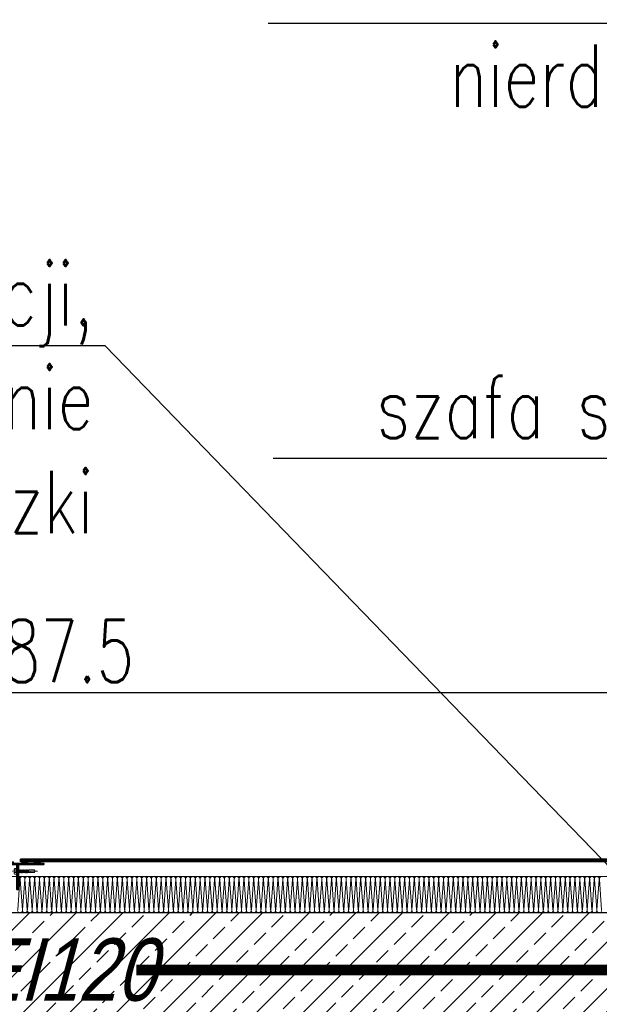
# Model space of a CAD drawing. Header units: millimetres. Extents: x -1256 to 4744, y -2264 to 706.
# Tile 16 of 62: x -243 to -131, y 182 to 372. Entities that reach past the tile are written whole.
import ezdxf
from ezdxf import colors
from ezdxf.entities.mleader import LeaderData, LeaderLine
from ezdxf.math import Vec2, Vec3

# ---------------------------------------------------------------- set-up
doc = ezdxf.new("R2010")
doc.units = ezdxf.units.MM
doc.header["$LTSCALE"] = 0.2
doc.linetypes.add('10b018', pattern=[3.33, 2.16, -0.54, 0.09, -0.54])
doc.linetypes.add('DASHEDX2', pattern=[1.5, 1, -0.5])
for name, color, linetype, lineweight in [('_MB_ocieplenie_0.09', 252, 'Continuous', 9), ('A-KOMENTWYM - DETAL', 30, 'Continuous', 5), ('ST_AE_GLAS_szraf', 252, 'Continuous', 0), ('ST_AE_GLAS_widok', 142, 'Continuous', 9), ('ST_AE_SYST_cienka', 27, 'Continuous', 15), ('ST_AE_SYST_szraf', 252, 'Continuous', 0), ('ST_SF_FRAM', 7, 'Continuous', 0), ('ST_SF_FRAM_gruba', 132, 'Continuous', 40), ('ST_SJ_JOIN', 7, 'Continuous', 0), ('ST_SJ_JOIN_cienka', 57, 'Continuous', 15), ('ST_SJ_JOIN_szraf', 252, 'Continuous', 5)]:
    doc.layers.add(name, color=color, linetype=linetype, lineweight=lineweight)
doc.layers.add('_p.poż.', color=7, linetype='Continuous', true_color=0xf20000)
doc.layers.add('A-opis', color=7, linetype='Continuous')
doc.layers.add('A-ściany', color=140, linetype='Continuous')
doc.layers.add('ST_SJ_JOIN_osie', color=1, linetype='10b018', lineweight=0, plot=False)
doc.styles.add('Arch-Dim', font='romans.shx', dxfattribs={"width": 0.75})
doc.styles.add('Arial-2', font='arial.ttf', dxfattribs={"width": 0.8, "oblique": 15})
doc.styles.add('TXT', font='romans.shx', dxfattribs={"width": 0.7})
doc.dimstyles.new('1-50', dxfattribs={"dimtxt": 12, "dimasz": 8, "dimexe": 3, "dimexo": 0, "dimgap": 2, "dimtad": 1, "dimrnd": 0.5, "dimzin": 12, "dimdsep": 46, "dimtxsty": 'TXT', "dimblk": 'OBLIQUE', "dimcen": 0.125, "dimdle": 2, "dimclrd": 256, "dimclre": 256, "dimclrt": 7, "dimazin": 0, "dimtfac": 1, "dimtix": 1, "dimtmove": 1, "dimatfit": 2, "dimfxl": 3, "dimfxlon": 1, "dimtvp": 10, "dimtolj": 1, "dimtzin": 0, "dimarcsym": 0})

# ---------------------------------------------------------------- blocks, each defined once
blk = doc.blocks.new('_Oblique')
at = {"color": 0, "linetype": 'ByBlock', "lineweight": -2}
blk.add_line((-0.5, -0.5), (0.5, 0.5), dxfattribs=at)
blk = doc.blocks.new('*D6')
at = {"layer": 'A-KOMENTWYM - DETAL', "lineweight": -2}
for p, q in [((-430.9, 239.38), (-430.9, 245.38)), ((-43.5, 239.38), (-43.5, 245.38)), ((-432.9, 242.38), (-41.5, 242.38))]:
    blk.add_line(p, q, dxfattribs=at)
at = {"layer": 'Defpoints', "color": 0}
for p in [(-43.5, 242.38), (-43.5, 210.36), (-430.9, 210.3)]:
    blk.add_point(p, dxfattribs=at)
at = {"layer": 'A-KOMENTWYM - DETAL', "lineweight": -2, "xscale": 8, "yscale": 8, "zscale": 8, "rotation": 180}
blk.add_blockref('_Oblique', (-430.9, 242.38), dxfattribs=at)
at = {"layer": 'A-KOMENTWYM - DETAL', "lineweight": -2, "xscale": 8, "yscale": 8, "zscale": 8}
blk.add_blockref('_Oblique', (-43.5, 242.38), dxfattribs=at)
at = {"layer": 'A-KOMENTWYM - DETAL', "color": 7, "insert": (-237.2, 250.38), "char_height": 12, "attachment_point": 5, "style": 'TXT'}
blk.add_mtext('\\A1;387.5', dxfattribs=at)
blk = doc.blocks.new('_Dot')
at = {"color": 0, "linetype": 'ByBlock', "lineweight": -2}
blk.add_line((-0.5, 0), (-1, 0), dxfattribs=at)
at = {"color": 0, "linetype": 'ByBlock', "const_width": 0.5}
blk.add_lwpolyline([(-0.25, 0, 1), (0.25, 0, 1)], format="xyb", close=True, dxfattribs=at)
blk = doc.blocks.new('*U371')
at = {"layer": '_MB_ocieplenie_0.09', "flags": 128}
for points in [[(-9027.3, 31, 0.505403), (-9046.4, 5.1), (-9028.1, -242, -1.345402), (-9066.4, -242), (-9048.2, 5.1, 0.505403), (-9067.3, 31)], [(-8987.3, 31, 0.505403), (-9006.4, 5.1), (-8988.1, -242, -1.345402), (-9026.4, -242), (-9008.2, 5.1, 0.505403), (-9027.3, 31)], [(-8947.3, 31, 0.505403), (-8966.4, 5.1), (-8948.1, -242, -1.345402), (-8986.4, -242), (-8968.2, 5.1, 0.505403), (-8987.3, 31)], [(-8907.3, 31, 0.505403), (-8926.4, 5.1), (-8908.1, -242, -1.345402), (-8946.4, -242), (-8928.2, 5.1, 0.505403), (-8947.3, 31)], [(-8867.3, 31, 0.505403), (-8886.4, 5.1), (-8868.1, -242, -1.345402), (-8906.4, -242), (-8888.2, 5.1, 0.505403), (-8907.3, 31)], [(-8827.3, 31, 0.505403), (-8846.4, 5.1), (-8828.1, -242, -1.345402), (-8866.4, -242), (-8848.2, 5.1, 0.505403), (-8867.3, 31)], [(-8787.3, 31, 0.505403), (-8806.4, 5.1), (-8788.1, -242, -1.345402), (-8826.4, -242), (-8808.2, 5.1, 0.505403), (-8827.3, 31)], [(-8747.3, 31, 0.505403), (-8766.4, 5.1), (-8748.1, -242, -1.345402), (-8786.4, -242), (-8768.2, 5.1, 0.505403), (-8787.3, 31)], [(-8707.3, 31, 0.505403), (-8726.4, 5.1), (-8708.1, -242, -1.345402), (-8746.4, -242), (-8728.2, 5.1, 0.505403), (-8747.3, 31)], [(-8667.3, 31, 0.505403), (-8686.4, 5.1), (-8668.1, -242, -1.345402), (-8706.4, -242), (-8688.2, 5.1, 0.505403), (-8707.3, 31)], [(-8627.3, 31, 0.505403), (-8646.4, 5.1), (-8628.1, -242, -1.345402), (-8666.4, -242), (-8648.2, 5.1, 0.505403), (-8667.3, 31)], [(-8587.3, 31, 0.505403), (-8606.4, 5.1), (-8588.1, -242, -1.345402), (-8626.4, -242), (-8608.2, 5.1, 0.505403), (-8627.3, 31)], [(-8547.3, 31, 0.505403), (-8566.4, 5.1), (-8548.1, -242, -1.345402), (-8586.4, -242), (-8568.2, 5.1, 0.505403), (-8587.3, 31)], [(-8507.3, 31, 0.505403), (-8526.4, 5.1), (-8508.1, -242, -1.345402), (-8546.4, -242), (-8528.2, 5.1, 0.505403), (-8547.3, 31)], [(-8467.3, 31, 0.505403), (-8486.4, 5.1), (-8468.1, -242, -1.345402), (-8506.4, -242), (-8488.2, 5.1, 0.505403), (-8507.3, 31)], [(-8427.3, 31, 0.505403), (-8446.4, 5.1), (-8428.1, -242, -1.345402), (-8466.4, -242), (-8448.2, 5.1, 0.505403), (-8467.3, 31)], [(-8387.3, 31, 0.505403), (-8406.4, 5.1), (-8388.1, -242, -1.345402), (-8426.4, -242), (-8408.2, 5.1, 0.505403), (-8427.3, 31)], [(-8347.3, 31, 0.505403), (-8366.4, 5.1), (-8348.1, -242, -1.345402), (-8386.4, -242), (-8368.2, 5.1, 0.505403), (-8387.3, 31)], [(-8307.3, 31, 0.505403), (-8326.4, 5.1), (-8308.1, -242, -1.345402), (-8346.4, -242), (-8328.2, 5.1, 0.505403), (-8347.3, 31)], [(-8267.3, 31, 0.505403), (-8286.4, 5.1), (-8268.1, -242, -1.345402), (-8306.4, -242), (-8288.2, 5.1, 0.505403), (-8307.3, 31)], [(-8227.3, 31, 0.505403), (-8246.4, 5.1), (-8228.1, -242, -1.345402), (-8266.4, -242), (-8248.2, 5.1, 0.505403), (-8267.3, 31)], [(-8187.3, 31, 0.505403), (-8206.4, 5.1), (-8188.1, -242, -1.345402), (-8226.4, -242), (-8208.2, 5.1, 0.505403), (-8227.3, 31)], [(-8147.3, 31, 0.505403), (-8166.4, 5.1), (-8148.1, -242, -1.345402), (-8186.4, -242), (-8168.2, 5.1, 0.505403), (-8187.3, 31)], [(-8107.3, 31, 0.505403), (-8126.4, 5.1), (-8108.1, -242, -1.345402), (-8146.4, -242), (-8128.2, 5.1, 0.505403), (-8147.3, 31)], [(-8067.3, 31, 0.505403), (-8086.4, 5.1), (-8068.1, -242, -1.345402), (-8106.4, -242), (-8088.2, 5.1, 0.505403), (-8107.3, 31)], [(-8027.3, 31, 0.505403), (-8046.4, 5.1), (-8028.1, -242, -1.345402), (-8066.4, -242), (-8048.2, 5.1, 0.505403), (-8067.3, 31)], [(-7987.3, 31, 0.505403), (-8006.4, 5.1), (-7988.1, -242, -1.345402), (-8026.4, -242), (-8008.2, 5.1, 0.505403), (-8027.3, 31)], [(-7947.3, 31, 0.505403), (-7966.4, 5.1), (-7948.1, -242, -1.345402), (-7986.4, -242), (-7968.2, 5.1, 0.505403), (-7987.3, 31)], [(-7907.3, 31, 0.505403), (-7926.4, 5.1), (-7908.1, -242, -1.345402), (-7946.4, -242), (-7928.2, 5.1, 0.505403), (-7947.3, 31)], [(-7867.3, 31, 0.505403), (-7886.4, 5.1), (-7868.1, -242, -1.345402), (-7906.4, -242), (-7888.2, 5.1, 0.505403), (-7907.3, 31)], [(-7827.3, 31, 0.505403), (-7846.4, 5.1), (-7828.1, -242, -1.345402), (-7866.4, -242), (-7848.2, 5.1, 0.505403), (-7867.3, 31)], [(-7787.3, 31, 0.505403), (-7806.4, 5.1), (-7788.1, -242, -1.345402), (-7826.4, -242), (-7808.2, 5.1, 0.505403), (-7827.3, 31)], [(-7747.3, 31, 0.505403), (-7766.4, 5.1), (-7748.1, -242, -1.345402), (-7786.4, -242), (-7768.2, 5.1, 0.505403), (-7787.3, 31)], [(-7707.3, 31, 0.505403), (-7726.4, 5.1), (-7708.1, -242, -1.345402), (-7746.4, -242), (-7728.2, 5.1, 0.505403), (-7747.3, 31)], [(-7667.3, 31, 0.505403), (-7686.4, 5.1), (-7668.1, -242, -1.345402), (-7706.4, -242), (-7688.2, 5.1, 0.505403), (-7707.3, 31)], [(-7627.3, 31, 0.505403), (-7646.4, 5.1), (-7628.1, -242, -1.345402), (-7666.4, -242), (-7648.2, 5.1, 0.505403), (-7667.3, 31)], [(-7587.3, 31, 0.505403), (-7606.4, 5.1), (-7588.1, -242, -1.345402), (-7626.4, -242), (-7608.2, 5.1, 0.505403), (-7627.3, 31)], [(-7547.3, 31, 0.505403), (-7566.4, 5.1), (-7548.1, -242, -1.345402), (-7586.4, -242), (-7568.2, 5.1, 0.505403), (-7587.3, 31)], [(-7507.3, 31, 0.505403), (-7526.4, 5.1), (-7508.1, -242, -1.345402), (-7546.4, -242), (-7528.2, 5.1, 0.505403), (-7547.3, 31)], [(-7467.3, 31, 0.505403), (-7486.4, 5.1), (-7468.1, -242, -1.345402), (-7506.4, -242), (-7488.2, 5.1, 0.505403), (-7507.3, 31)], [(-7427.3, 31, 0.505403), (-7446.4, 5.1), (-7428.1, -242, -1.345402), (-7466.4, -242), (-7448.2, 5.1, 0.505403), (-7467.3, 31)], [(-7387.3, 31, 0.505403), (-7406.4, 5.1), (-7388.1, -242, -1.345402), (-7426.4, -242), (-7408.2, 5.1, 0.505403), (-7427.3, 31)], [(-7347.3, 31, 0.505403), (-7366.4, 5.1), (-7348.1, -242, -1.345402), (-7386.4, -242), (-7368.2, 5.1, 0.505403), (-7387.3, 31)], [(-7307.3, 31, 0.505403), (-7326.4, 5.1), (-7308.1, -242, -1.345402), (-7346.4, -242), (-7328.2, 5.1, 0.505403), (-7347.3, 31)], [(-7267.3, 31, 0.505403), (-7286.4, 5.1), (-7268.1, -242, -1.345402), (-7306.4, -242), (-7288.2, 5.1, 0.505403), (-7307.3, 31)], [(-7227.3, 31, 0.505403), (-7246.4, 5.1), (-7228.1, -242, -1.345402), (-7266.4, -242), (-7248.2, 5.1, 0.505403), (-7267.3, 31)], [(-7187.3, 31, 0.505403), (-7206.4, 5.1), (-7188.1, -242, -1.345402), (-7226.4, -242), (-7208.2, 5.1, 0.505403), (-7227.3, 31)], [(-7147.3, 31, 0.505403), (-7166.4, 5.1), (-7148.1, -242, -1.345402), (-7186.4, -242), (-7168.2, 5.1, 0.505403), (-7187.3, 31)], [(-7107.3, 31, 0.505403), (-7126.4, 5.1), (-7108.1, -242, -1.345402), (-7146.4, -242), (-7128.2, 5.1, 0.505403), (-7147.3, 31)], [(-7067.3, 31, 0.505403), (-7086.4, 5.1), (-7068.1, -242, -1.345402), (-7106.4, -242), (-7088.2, 5.1, 0.505403), (-7107.3, 31)], [(-7027.3, 31, 0.505403), (-7046.4, 5.1), (-7028.1, -242, -1.345402), (-7066.4, -242), (-7048.2, 5.1, 0.505403), (-7067.3, 31)], [(-6987.3, 31, 0.505403), (-7006.4, 5.1), (-6988.1, -242, -1.345402), (-7026.4, -242), (-7008.2, 5.1, 0.505403), (-7027.3, 31)], [(-6947.3, 31, 0.505403), (-6966.4, 5.1), (-6948.1, -242, -1.345402), (-6986.4, -242), (-6968.2, 5.1, 0.505403), (-6987.3, 31)], [(-6907.3, 31, 0.505403), (-6926.4, 5.1), (-6908.1, -242, -1.345402), (-6946.4, -242), (-6928.2, 5.1, 0.505403), (-6947.3, 31)], [(-6867.3, 31, 0.505403), (-6886.4, 5.1), (-6868.1, -242, -1.345402), (-6906.4, -242), (-6888.2, 5.1, 0.505403), (-6907.3, 31)], [(-6827.3, 31, 0.505403), (-6846.4, 5.1), (-6828.1, -242, -1.345402), (-6866.4, -242), (-6848.2, 5.1, 0.505403), (-6867.3, 31)], [(-6787.3, 31, 0.505403), (-6806.4, 5.1), (-6788.1, -242, -1.345402), (-6826.4, -242), (-6808.2, 5.1, 0.505403), (-6827.3, 31)], [(-6747.3, 31, 0.505403), (-6766.4, 5.1), (-6748.1, -242, -1.345402), (-6786.4, -242), (-6768.2, 5.1, 0.505403), (-6787.3, 31)], [(-6707.3, 31, 0.505403), (-6726.4, 5.1), (-6708.1, -242, -1.345402), (-6746.4, -242), (-6728.2, 5.1, 0.505403), (-6747.3, 31)], [(-6667.3, 31, 0.505403), (-6686.4, 5.1), (-6668.1, -242, -1.345402), (-6706.4, -242), (-6688.2, 5.1, 0.505403), (-6707.3, 31)], [(-6627.3, 31, 0.505403), (-6646.4, 5.1), (-6628.1, -242, -1.345402), (-6666.4, -242), (-6648.2, 5.1, 0.505403), (-6667.3, 31)], [(-6587.3, 31, 0.505403), (-6606.4, 5.1), (-6588.1, -242, -1.345402), (-6626.4, -242), (-6608.2, 5.1, 0.505403), (-6627.3, 31)], [(-6547.3, 31, 0.505403), (-6566.4, 5.1), (-6548.1, -242, -1.345402), (-6586.4, -242), (-6568.2, 5.1, 0.505403), (-6587.3, 31)], [(-6507.3, 31, 0.505403), (-6526.4, 5.1), (-6508.1, -242, -1.345402), (-6546.4, -242), (-6528.2, 5.1, 0.505403), (-6547.3, 31)], [(-6467.3, 31, 0.505403), (-6486.4, 5.1), (-6468.1, -242, -1.345402), (-6506.4, -242), (-6488.2, 5.1, 0.505403), (-6507.3, 31)], [(-6427.3, 31, 0.505403), (-6446.4, 5.1), (-6428.1, -242, -1.345402), (-6466.4, -242), (-6448.2, 5.1, 0.505403), (-6467.3, 31)], [(-6387.3, 31, 0.505403), (-6406.4, 5.1), (-6388.1, -242, -1.345402), (-6426.4, -242), (-6408.2, 5.1, 0.505403), (-6427.3, 31)], [(-6347.3, 31, 0.505403), (-6366.4, 5.1), (-6348.1, -242, -1.345402), (-6386.4, -242), (-6368.2, 5.1, 0.505403), (-6387.3, 31)], [(-6307.3, 31, 0.505403), (-6326.4, 5.1), (-6308.1, -242, -1.345402), (-6346.4, -242), (-6328.2, 5.1, 0.505403), (-6347.3, 31)], [(-6267.3, 31, 0.505403), (-6286.4, 5.1), (-6268.1, -242, -1.345402), (-6306.4, -242), (-6288.2, 5.1, 0.505403), (-6307.3, 31)], [(-6227.3, 31, 0.505403), (-6246.4, 5.1), (-6228.1, -242, -1.345402), (-6266.4, -242), (-6248.2, 5.1, 0.505403), (-6267.3, 31)], [(-6187.3, 31, 0.505403), (-6206.4, 5.1), (-6188.1, -242, -1.345402), (-6226.4, -242), (-6208.2, 5.1, 0.505403), (-6227.3, 31)], [(-6147.3, 31, 0.505403), (-6166.4, 5.1), (-6148.1, -242, -1.345402), (-6186.4, -242), (-6168.2, 5.1, 0.505403), (-6187.3, 31)], [(-6107.3, 31, 0.505403), (-6126.4, 5.1), (-6108.1, -242, -1.345402), (-6146.4, -242), (-6128.2, 5.1, 0.505403), (-6147.3, 31)], [(-6067.3, 31, 0.505403), (-6086.4, 5.1), (-6068.1, -242, -1.345402), (-6106.4, -242), (-6088.2, 5.1, 0.505403), (-6107.3, 31)], [(-6027.3, 31, 0.505403), (-6046.4, 5.1), (-6028.1, -242, -1.345402), (-6066.4, -242), (-6048.2, 5.1, 0.505403), (-6067.3, 31)], [(-5987.3, 31, 0.505403), (-6006.4, 5.1), (-5988.1, -242, -1.345402), (-6026.4, -242), (-6008.2, 5.1, 0.505403), (-6027.3, 31)], [(-5947.3, 31, 0.505403), (-5966.4, 5.1), (-5948.1, -242, -1.345402), (-5986.4, -242), (-5968.2, 5.1, 0.505403), (-5987.3, 31)], [(-5907.3, 31, 0.505403), (-5926.4, 5.1), (-5908.1, -242, -1.345402), (-5946.4, -242), (-5928.2, 5.1, 0.505403), (-5947.3, 31)], [(-5867.3, 31, 0.505403), (-5886.4, 5.1), (-5868.1, -242, -1.345402), (-5906.4, -242), (-5888.2, 5.1, 0.505403), (-5907.3, 31)], [(-5827.3, 31, 0.505403), (-5846.4, 5.1), (-5828.1, -242, -1.345402), (-5866.4, -242), (-5848.2, 5.1, 0.505403), (-5867.3, 31)], [(-5787.3, 31, 0.505403), (-5806.4, 5.1), (-5788.1, -242, -1.345402), (-5826.4, -242), (-5808.2, 5.1, 0.505403), (-5827.3, 31)], [(-5747.3, 31, 0.505403), (-5766.4, 5.1), (-5748.1, -242, -1.345402), (-5786.4, -242), (-5768.2, 5.1, 0.505403), (-5787.3, 31)], [(-5707.3, 31, 0.505403), (-5726.4, 5.1), (-5708.1, -242, -1.345402), (-5746.4, -242), (-5728.2, 5.1, 0.505403), (-5747.3, 31)], [(-5667.3, 31, 0.505403), (-5686.4, 5.1), (-5668.1, -242, -1.345402), (-5706.4, -242), (-5688.2, 5.1, 0.505403), (-5707.3, 31)], [(-5627.3, 31, 0.505403), (-5646.4, 5.1), (-5628.1, -242, -1.345402), (-5666.4, -242), (-5648.2, 5.1, 0.505403), (-5667.3, 31)], [(-5587.3, 31, 0.505403), (-5606.4, 5.1), (-5588.1, -242, -1.345402), (-5626.4, -242), (-5608.2, 5.1, 0.505403), (-5627.3, 31)], [(-5547.3, 31, 0.505403), (-5566.4, 5.1), (-5548.1, -242, -1.345402), (-5586.4, -242), (-5568.2, 5.1, 0.505403), (-5587.3, 31)], [(-5507.3, 31, 0.505403), (-5526.4, 5.1), (-5508.1, -242, -1.345402), (-5546.4, -242), (-5528.2, 5.1, 0.505403), (-5547.3, 31)], [(-5467.3, 31, 0.505403), (-5486.4, 5.1), (-5468.1, -242, -1.345402), (-5506.4, -242), (-5488.2, 5.1, 0.505403), (-5507.3, 31)], [(-5427.3, 31, 0.505403), (-5446.4, 5.1), (-5428.1, -242, -1.345402), (-5466.4, -242), (-5448.2, 5.1, 0.505403), (-5467.3, 31)], [(-5387.3, 31, 0.505403), (-5406.4, 5.1), (-5388.1, -242, -1.345402), (-5426.4, -242), (-5408.2, 5.1, 0.505403), (-5427.3, 31)], [(-5347.3, 31, 0.505403), (-5366.4, 5.1), (-5348.1, -242, -1.345402), (-5386.4, -242), (-5368.2, 5.1, 0.505403), (-5387.3, 31)], [(-5307.3, 31, 0.505403), (-5326.4, 5.1), (-5308.1, -242, -1.345402), (-5346.4, -242), (-5328.2, 5.1, 0.505403), (-5347.3, 31)], [(-5267.3, 31, 0.505403), (-5286.4, 5.1), (-5268.1, -242, -1.345402), (-5306.4, -242), (-5288.2, 5.1, 0.505403), (-5307.3, 31)], [(-5227.3, 31, 0.505403), (-5246.4, 5.1), (-5228.1, -242, -1.345402), (-5266.4, -242), (-5248.2, 5.1, 0.505403), (-5267.3, 31)], [(-5187.3, 31, 0.505403), (-5206.4, 5.1), (-5188.1, -242, -1.345402), (-5226.4, -242), (-5208.2, 5.1, 0.505403), (-5227.3, 31)], [(-5147.3, 31, 0.505403), (-5166.4, 5.1), (-5148.1, -242, -1.345402), (-5186.4, -242), (-5168.2, 5.1, 0.505403), (-5187.3, 31)], [(-5107.3, 31, 0.505403), (-5126.4, 5.1), (-5108.1, -242, -1.345402), (-5146.4, -242), (-5128.2, 5.1, 0.505403), (-5147.3, 31)], [(-5067.3, 31, 0.505403), (-5086.4, 5.1), (-5068.1, -242, -1.345402), (-5106.4, -242), (-5088.2, 5.1, 0.505403), (-5107.3, 31)], [(-5027.3, 31, 0.505403), (-5046.4, 5.1), (-5028.1, -242, -1.345402), (-5066.4, -242), (-5048.2, 5.1, 0.505403), (-5067.3, 31)], [(-4987.3, 31, 0.505403), (-5006.4, 5.1), (-4988.1, -242, -1.345402), (-5026.4, -242), (-5008.2, 5.1, 0.505403), (-5027.3, 31)], [(-4947.3, 31, 0.505403), (-4966.4, 5.1), (-4948.1, -242, -1.345402), (-4986.4, -242), (-4968.2, 5.1, 0.505403), (-4987.3, 31)], [(-4907.3, 31, 0.505403), (-4926.4, 5.1), (-4908.1, -242, -1.345402), (-4946.4, -242), (-4928.2, 5.1, 0.505403), (-4947.3, 31)], [(-4867.3, 31, 0.505403), (-4886.4, 5.1), (-4868.1, -242, -1.345402), (-4906.4, -242), (-4888.2, 5.1, 0.505403), (-4907.3, 31)], [(-4827.3, 31, 0.505403), (-4846.4, 5.1), (-4828.1, -242, -1.345402), (-4866.4, -242), (-4848.2, 5.1, 0.505403), (-4867.3, 31)], [(-4787.3, 31, 0.505403), (-4806.4, 5.1), (-4788.1, -242, -1.345402), (-4826.4, -242), (-4808.2, 5.1, 0.505403), (-4827.3, 31)], [(-4747.3, 31, 0.505403), (-4766.4, 5.1), (-4748.1, -242, -1.345402), (-4786.4, -242), (-4768.2, 5.1, 0.505403), (-4787.3, 31)], [(-4707.3, 31, 0.505403), (-4726.4, 5.1), (-4708.1, -242, -1.345402), (-4746.4, -242), (-4728.2, 5.1, 0.505403), (-4747.3, 31)], [(-4667.3, 31, 0.505403), (-4686.4, 5.1), (-4668.1, -242, -1.345402), (-4706.4, -242), (-4688.2, 5.1, 0.505403), (-4707.3, 31)], [(-4627.3, 31, 0.505403), (-4646.4, 5.1), (-4628.1, -242, -1.345402), (-4666.4, -242), (-4648.2, 5.1, 0.505403), (-4667.3, 31)], [(-4587.3, 31, 0.505403), (-4606.4, 5.1), (-4588.1, -242, -1.345402), (-4626.4, -242), (-4608.2, 5.1, 0.505403), (-4627.3, 31)], [(-4547.3, 31, 0.505403), (-4566.4, 5.1), (-4548.1, -242, -1.345402), (-4586.4, -242), (-4568.2, 5.1, 0.505403), (-4587.3, 31)], [(-4507.3, 31, 0.505403), (-4526.4, 5.1), (-4508.1, -242, -1.345402), (-4546.4, -242), (-4528.2, 5.1, 0.505403), (-4547.3, 31)], [(-4467.3, 31, 0.505403), (-4486.4, 5.1), (-4468.1, -242, -1.345402), (-4506.4, -242), (-4488.2, 5.1, 0.505403), (-4507.3, 31)], [(-4427.3, 31, 0.505403), (-4446.4, 5.1), (-4428.1, -242, -1.345402), (-4466.4, -242), (-4448.2, 5.1, 0.505403), (-4467.3, 31)], [(-4387.3, 31, 0.505403), (-4406.4, 5.1), (-4388.1, -242, -1.345402), (-4426.4, -242), (-4408.2, 5.1, 0.505403), (-4427.3, 31)], [(-4347.3, 31, 0.505403), (-4366.4, 5.1), (-4348.1, -242, -1.345402), (-4386.4, -242), (-4368.2, 5.1, 0.505403), (-4387.3, 31)], [(-4307.3, 31, 0.505403), (-4326.4, 5.1), (-4308.1, -242, -1.345402), (-4346.4, -242), (-4328.2, 5.1, 0.505403), (-4347.3, 31)], [(-4267.3, 31, 0.505403), (-4286.4, 5.1), (-4268.1, -242, -1.345402), (-4306.4, -242), (-4288.2, 5.1, 0.505403), (-4307.3, 31)]]:
    blk.add_lwpolyline(points, format="xyb", dxfattribs=at)
blk = doc.blocks.new('wkret_samowiercacy_JT2-12_5.5x35')
at = {"layer": 'ST_SJ_JOIN_cienka'}
for p, q in [((-35, 0), (-33.6, 2.6)), ((-35, 0), (-33.6, -2.6)), ((-33.6, 2.6), (-22.9, 2.6)), ((-22.6, 2.2), (-23.5, 2.2)), ((-22.3, 2.2), (-22.9, 2.6)), ((-20.9, 2.2), (-22.3, 2.2)), ((-20.9, 2.2), (-20.3, 2.8)), ((-20, 2.2), (-20.3, 2.8)), ((-19.1, 2.2), (-20, 2.2)), ((-19.1, 2.2), (-18.5, 2.8)), ((-18.2, 2.2), (-18.5, 2.8)), ((-17.3, 2.2), (-18.2, 2.2)), ((-17.3, 2.2), (-16.8, 2.8)), ((-16.4, 2.2), (-16.8, 2.8)), ((-15.5, 2.2), (-16.4, 2.2)), ((-15.5, 2.2), (-15, 2.8)), ((-14.6, 2.2), (-15, 2.8)), ((-13.8, 2.2), (-14.6, 2.2)), ((-13.8, 2.2), (-13.2, 2.8)), ((-12.9, 2.2), (-13.2, 2.8)), ((-12, 2.2), (-12.9, 2.2)), ((-12, 2.2), (-11.5, 2.8)), ((-11.1, 2.2), (-11.5, 2.8)), ((-10.2, 2.2), (-11.1, 2.2)), ((-10.2, 2.2), (-9.7, 2.8)), ((-9.3, 2.2), (-9.7, 2.8)), ((-8.4, 2.2), (-9.3, 2.2)), ((-8.4, 2.2), (-7.9, 2.8)), ((-7.5, 2.2), (-7.9, 2.8)), ((-6.7, 2.2), (-7.5, 2.2)), ((-6.7, 2.2), (-6.1, 2.8)), ((-5.8, 2.2), (-6.1, 2.8)), ((-4.9, 2.2), (-5.8, 2.2)), ((-4.9, 2.2), (-4.4, 2.8)), ((-4, 2.2), (-4.4, 2.8)), ((-3.1, 2.2), (-4, 2.2)), ((-3.1, 2.2), (-2.6, 2.8)), ((-2.2, 2.2), (-2.6, 2.8)), ((-1.3, 2.2), (-2.2, 2.2)), ((-1.3, 2.2), (-0.8, 2.8)), ((-0.4, 2.2), (-0.8, 2.8)), ((0, 2.2), (-0.4, 2.2)), ((5.8, 4), (5.8, -4)), ((-33.6, -2.6), (-22.9, -2.6)), ((-22.3, -2.3), (-22.9, -2.6)), ((-21.6, -2.3), (-22.3, -2.3)), ((-21.3, -2.8), (-21.6, -2.3)), ((-21.3, -2.8), (-20.7, -2.3)), ((-19.9, -2.3), (-20.7, -2.3)), ((-19.5, -2.8), (-19.9, -2.3)), ((-19.5, -2.8), (-19, -2.3)), ((-18.1, -2.3), (-19, -2.3)), ((-17.7, -2.8), (-18.1, -2.3)), ((-17.7, -2.8), (-17.2, -2.3)), ((-16.3, -2.3), (-17.2, -2.3)), ((-16, -2.8), (-16.3, -2.3)), ((-16, -2.8), (-15.4, -2.3)), ((-14.5, -2.3), (-15.4, -2.3)), ((-14.2, -2.8), (-14.5, -2.3)), ((-14.2, -2.8), (-13.6, -2.3)), ((-12.8, -2.3), (-13.6, -2.3)), ((-12.4, -2.8), (-12.8, -2.3)), ((-12.4, -2.8), (-11.9, -2.3)), ((-11, -2.3), (-11.9, -2.3)), ((-10.6, -2.8), (-11, -2.3)), ((-10.6, -2.8), (-10.1, -2.3)), ((-9.2, -2.3), (-10.1, -2.3)), ((-8.9, -2.8), (-9.2, -2.3)), ((-8.9, -2.8), (-8.3, -2.3)), ((-7.4, -2.3), (-8.3, -2.3)), ((-7.1, -2.8), (-7.4, -2.3)), ((-7.1, -2.8), (-6.5, -2.3)), ((-5.7, -2.3), (-6.5, -2.3)), ((-5.3, -2.8), (-5.7, -2.3)), ((-5.3, -2.8), (-4.8, -2.3)), ((-3.9, -2.3), (-4.8, -2.3)), ((-3.5, -2.8), (-3.9, -2.3)), ((-3.5, -2.8), (-3, -2.3)), ((-2.1, -2.3), (-3, -2.3)), ((-1.8, -2.8), (-2.1, -2.3)), ((-1.8, -2.8), (-1.2, -2.3)), ((0, -2.3), (-1.2, -2.3))]:
    blk.add_line(p, q, dxfattribs=at)
blk.add_lwpolyline([(0, -7.2), (1.3, -7.2), (1.3, 7.2), (0, 7.2)], close=True, dxfattribs=at)
blk.add_lwpolyline([(1.3, -2.6), (5.3, -2.6, -0.343146), (5.3, -5.3), (1.3, -5.3), (1.3, 5.3), (5.3, 5.3, -0.343146), (5.3, 2.6), (1.3, 2.6)], format="xyb", dxfattribs=at)
blk.add_arc((-2.2, 0), 7.94, 340.5288, 19.4712, dxfattribs=at)
at = {"layer": 'ST_SJ_JOIN_osie'}
blk.add_line((-40, 0), (10.8, 0), dxfattribs=at)
at = {"layer": 'ST_SJ_JOIN_szraf'}
for p, q in [((-34.7, 0), (-33.4, 2.2)), ((-33.4, 2.2), (-33.6, 2.6)), ((-33.4, 2.2), (-22.3, 2.2)), ((-22.9, -2.6), (-21.9, 2.2)), ((-22.1, 2.1), (-22.9, -2.6)), ((-22.9, -2.6), (-22.3, 2)), ((-22.9, -2.6), (-22.6, 1.9)), ((-22.9, -2.6), (-22.9, 1.8)), ((-21.6, -2.3), (-20.9, 2.2)), ((-21.3, -2.8), (-20.3, 2.8)), ((-20.7, -2.3), (-20, 2.2)), ((-19.9, -2.3), (-19.1, 2.2)), ((-19.5, -2.8), (-18.5, 2.8)), ((-19, -2.3), (-18.2, 2.2)), ((-18.1, -2.3), (-17.3, 2.2)), ((-17.7, -2.8), (-16.8, 2.8)), ((-17.2, -2.3), (-16.4, 2.2)), ((-16.3, -2.3), (-15.5, 2.2)), ((-16, -2.8), (-15, 2.8)), ((-15.4, -2.3), (-14.6, 2.2)), ((-14.5, -2.3), (-13.8, 2.2)), ((-14.2, -2.8), (-13.2, 2.8)), ((-13.6, -2.3), (-12.9, 2.2)), ((-12.8, -2.3), (-12, 2.2)), ((-12.4, -2.8), (-11.5, 2.8)), ((-11.9, -2.3), (-11.1, 2.2)), ((-11, -2.3), (-10.2, 2.2)), ((-10.6, -2.8), (-9.7, 2.8)), ((-10.1, -2.3), (-9.3, 2.2)), ((-9.2, -2.3), (-8.4, 2.2)), ((-8.9, -2.8), (-7.9, 2.8)), ((-8.3, -2.3), (-7.5, 2.2)), ((-7.4, -2.3), (-6.7, 2.2)), ((-7.1, -2.8), (-6.1, 2.8)), ((-6.5, -2.3), (-5.8, 2.2)), ((-5.7, -2.3), (-4.9, 2.2)), ((-5.3, -2.8), (-4.4, 2.8)), ((-4.8, -2.3), (-4, 2.2)), ((-3.9, -2.3), (-3.1, 2.2)), ((-3.5, -2.8), (-2.6, 2.8)), ((-3, -2.3), (-2.2, 2.2)), ((-2.1, -2.3), (-1.3, 2.2)), ((-1.8, -2.8), (-0.8, 2.8)), ((-1.2, -2.3), (-0.4, 2.2))]:
    blk.add_line(p, q, dxfattribs=at)
for centre, radius, start, end in [((-32.2, 23.1), 23.3, 263.1111, 296.3312), ((-35.1, -1.7), 1.73, 331.4719, 85.2218)]:
    blk.add_arc(centre, radius, start, end, dxfattribs=at)
blk = doc.blocks.new('SA.01_rzut')
at = {"layer": 'ST_AE_SYST_szraf'}
h = blk.add_hatch(dxfattribs=at)
h.set_pattern_fill('ANSI37', color=256, scale=0.25, angle=180)
h.paths.add_polyline_path([(-44, 0), (-44, -3), (-32, -3), (-32, 0)])
h = blk.add_hatch(dxfattribs=at)
h.set_pattern_fill('ANSI37', color=256, scale=0.25, angle=180)
h.set_pattern_definition([(135, (488652.4619, 545374.10935), (0.5612660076, 0.5612660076), []), (45, (488652.4619, 545374.10935), (0.5612660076, -0.5612660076), [])])
h.paths.add_polyline_path([(-20, 0), (-20, -3), (-8, -3), (-8, 0)])
h = blk.add_hatch(dxfattribs=at)
h.set_pattern_fill('ANSI37', color=256, scale=0.25)
h.set_pattern_definition([(45, (-488652.4619, 545374.10935), (-0.5612660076, 0.5612660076), []), (135, (-488652.4619, 545374.10935), (-0.5612660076, -0.5612660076), [])])
h.paths.add_polyline_path([(8, 0), (8, -3), (20, -3), (20, 0)])
h = blk.add_hatch(dxfattribs=at)
h.set_pattern_fill('ANSI37', color=256, scale=0.25, angle=180)
h.paths.add_polyline_path([(32, 0), (32, -3), (44, -3), (44, 0)])
at = {"layer": 'ST_AE_SYST_cienka'}
for points in [[(-44, 0), (-32, 0), (-32, -3), (-44, -3)], [(-8, 0), (-20, 0), (-20, -3), (-8, -3)], [(8, 0), (20, 0), (20, -3), (8, -3)], [(44, 0), (32, 0), (32, -3), (44, -3)]]:
    blk.add_lwpolyline(points, close=True, dxfattribs=at)
at = {"layer": 'ST_SF_FRAM_gruba'}
blk.add_lwpolyline([(-50, 0), (50, 0), (50, 2), (1, 2), (1, 50), (-1, 50), (-1, 2), (-50, 2), (-50, 0)], close=True, dxfattribs=at)
at = {"layer": 'ST_SJ_JOIN', "xscale": -1}
blk.add_blockref('wkret_samowiercacy_JT2-12_5.5x35', (-1, 15), dxfattribs=at)
blk = doc.blocks.new('szyb-szkło_150-I piętro2')
at = {"layer": 'A-ściany', "transparency": 33554687}
h = blk.add_hatch(dxfattribs=at)
h.set_pattern_fill('ANSI33-METRIC', color=14)
h.set_pattern_definition([(45, (428.5, -207.997), (-4.49013, 4.49013), []), (45, (432.99, -207.997), (-4.49013, 4.49013), [3.175, -1.5875])])
h.paths.add_polyline_path([(350, -196), (350, -259), (30, -259), (30, -30), (350, -30), (350, -50), (372, -50.003), (372, -8), (8, -8), (8, -281), (372, -281), (372, -196)])
at = {"layer": '_MB_ocieplenie_0.09'}
blk.add_line((1, -1), (397.5, -1), dxfattribs=at)
at = {"layer": '_p.poż.', "linetype": 'DASHEDX2', "ltscale": 10}
blk.add_lwpolyline([(207.933, -19, 2, 2, 0), (361, -19, 2, 2, 0), (361, -53.751, 2, 2, 0)], format="xyseb", dxfattribs=at)
at = {"layer": 'A-ściany'}
blk.add_lwpolyline([(350, -196), (350, -259), (30, -259), (30, -30), (350, -30), (350, -50), (372, -50.003), (372, -8), (8, -8), (8, -281), (372, -281), (372, -196)], close=True, dxfattribs=at)
at = {"layer": 'ST_AE_GLAS_szraf'}
for p, q in [((185.6, 2.3), (371, 2.3)), ((185.6, 2.2), (371, 2.2)), ((185.6, 2.1), (371, 2.1)), ((185.6, 2), (371, 2)), ((185.6, 1.9), (371, 1.9))]:
    blk.add_line(p, q, dxfattribs=at)
at = {"layer": 'ST_AE_GLAS_widok'}
blk.add_lwpolyline([(185.6, 2.3), (185.6, 1.9), (185.7, 1.8), (370.9, 1.8), (371, 1.9), (371, 2.3), (370.9, 2.4), (185.7, 2.4), (185.6, 2.3)], dxfattribs=at)
at = {"xscale": 0.02342540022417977, "yscale": 0.02342540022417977, "zscale": 0.02342540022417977}
blk.add_blockref('*U371', (397.5, -1.727), dxfattribs=at)
at = {"layer": 'ST_SF_FRAM', "xscale": -0.1, "yscale": 0.1, "zscale": 0.1, "rotation": 180}
blk.add_blockref('SA.01_rzut', (185.099, 1.5), dxfattribs=at)
at = {"layer": '_p.poż.', "insert": (189.161, -19), "char_height": 12, "width": 129.01457, "attachment_point": 5, "style": 'Arial-2'}
blk.add_mtext('\\pxt4;REI120', dxfattribs=at)

msp = doc.modelspace()

# ---------------------------------------------------------------- block references
msp.add_blockref('szyb-szkło_150-I piętro2', (-428.5, 207.997))

# ---------------------------------------------------------------- dimensions: what is measured, and where the dimension line sits
at = {"layer": 'A-KOMENTWYM - DETAL'}
dim = msp.add_linear_dim(base=(-43.5, 242.378), p1=(-430.9, 210.297), p2=(-43.5, 210.356), dimstyle='1-50', override={"dimtxt": 12}, dxfattribs=at)
dim.commit()
dim.dimension.update_dxf_attribs({"geometry": '*D6', "text_midpoint": (-237.2, 250.378)})

# ---------------------------------------------------------------- leaders
at = {"layer": 'A-opis'}
ml = msp.add_multileader_mtext('Standard', dxfattribs=at)
ml.set_content('zlew ze stali nierdzewnej', color=256, style='Arch-Dim')
ml.set_leader_properties(color=30)
ml.build(insert=Vec2(0, 0))
ml.multileader.update_dxf_attribs({"text_left_attachment_type": 6, "text_right_attachment_type": 6, "dogleg_length": 2, "arrow_head_size": 10})
ctx = ml.context
ctx.base_point, ctx.char_height, ctx.arrow_head_size, ctx.landing_gap_size, ctx.plane_origin, ctx.plane_x_axis = Vec3(-90.277, 371.189), 12, 10, 0.2, Vec3(-873.397, -3637.039), Vec3(-1, 0)
ctx.left_attachment, ctx.right_attachment, ctx.text_align_type = 6, 6, 2
notes = []
notes.append((ctx, [(0, (1, 1, 0), (-88.277, 371.189), (-1, 0), 2, [(0, [(16.022, 255.278)], 0, [])])]))
ctx.mtext.insert, ctx.mtext.width, ctx.mtext.alignment = Vec3(-90.477, 387.149), 103.66057, 3
ml = msp.add_multileader_mtext('Standard', dxfattribs=at)
ml.set_content('\\pxt4;okno do likwidacji, poszerzenie i powiększenie otworu do posadzki', color=256, style='Arch-Dim')
ml.set_leader_properties(color=30)
ml.set_arrow_properties(name='DOT')
ml.build(insert=Vec2(0, 0))
ml.multileader.update_dxf_attribs({"text_left_attachment_type": 6, "text_right_attachment_type": 6, "dogleg_length": 2, "arrow_head_size": 5})
ctx = ml.context
ctx.base_point, ctx.char_height, ctx.arrow_head_size, ctx.landing_gap_size, ctx.plane_origin, ctx.plane_y_axis = Vec3(-412.571, 309.098), 12, 5, 0.2, Vec3(-932.595, 4459.747), Vec3(0, -1)
ctx.left_attachment, ctx.right_attachment, ctx.text_align_type = 6, 6, 2
notes.append((ctx, [(0, (1, 1, 0), (-226.571, 309.098), (-1, 0), 2, [(0, [(-24, 99.782)], 0, [])])]))
ctx.mtext.insert, ctx.mtext.width, ctx.mtext.alignment = Vec3(-228.771, 325.058), 200, 3
ml = msp.add_multileader_mtext('Standard', dxfattribs=at)
ml.set_content('\\pxt4;szafa sterowa dźwigu', color=256, style='Arch-Dim')
ml.set_leader_properties(color=30)
ml.build(insert=Vec2(0, 0))
ml.multileader.update_dxf_attribs({"text_left_attachment_type": 6, "text_right_attachment_type": 6, "dogleg_length": 2, "arrow_head_size": 10})
ctx = ml.context
ctx.base_point, ctx.char_height, ctx.arrow_head_size, ctx.landing_gap_size, ctx.plane_origin, ctx.plane_x_axis = Vec3(-89.299, 287.408), 12, 10, 0.2, Vec3(-872.419, -3720.82), Vec3(-1, 0)
ctx.left_attachment, ctx.right_attachment, ctx.text_align_type = 6, 6, 2
notes.append((ctx, [(0, (1, 1, 0), (-87.299, 287.408), (-1, 0), 2, [(0, [(17, 171.497)], 0, [])])]))
ctx.mtext.insert, ctx.mtext.width, ctx.mtext.alignment = Vec3(-89.499, 303.368), 103.66057, 3
ml = msp.add_multileader_mtext('Standard', dxfattribs=at)
ml.set_content('\\pxql,t4;RD', color=256, style='Arch-Dim')
ml.set_leader_properties(color=30)
ml.build(insert=Vec2(0, 0))
ml.multileader.update_dxf_attribs({"text_left_attachment_type": 6, "text_right_attachment_type": 6, "dogleg_length": 2, "arrow_head_size": 5})
ctx = ml.context
ctx.base_point, ctx.char_height, ctx.arrow_head_size, ctx.landing_gap_size, ctx.plane_origin, ctx.plane_x_axis, ctx.plane_y_axis = Vec3(-407.84, 221.156), 12, 5, 0.2, Vec3(170.091, 4353.094), Vec3(-1, 0), Vec3(0, -1)
ctx.left_attachment, ctx.right_attachment = 6, 6
notes.append((ctx, [(0, (1, 1, 0), (-409.84, 221.156), (1, 0), 2, [(1, [(-426.546, 222.484)], 0, [])])]))
ctx.mtext.insert, ctx.mtext.width = Vec3(-407.64, 235.556), 201.2345
for ctx, leaders in notes:
    for number, flags, end, landing, length, lines in leaders:
        leader = LeaderData()
        leader.index, (leader.has_last_leader_line, leader.has_dogleg_vector, leader.attachment_direction) = number, flags
        leader.last_leader_point, leader.dogleg_vector, leader.dogleg_length = Vec3(end), Vec3(landing), length
        for number, points, colour, breaks in lines:
            line = LeaderLine()
            line.index, line.vertices, line.color, line.breaks = number, Vec3.list(points), colors.encode_raw_color(colour), breaks
            leader.lines.append(line)
        ctx.leaders.append(leader)

doc.saveas('drawing.dxf')
